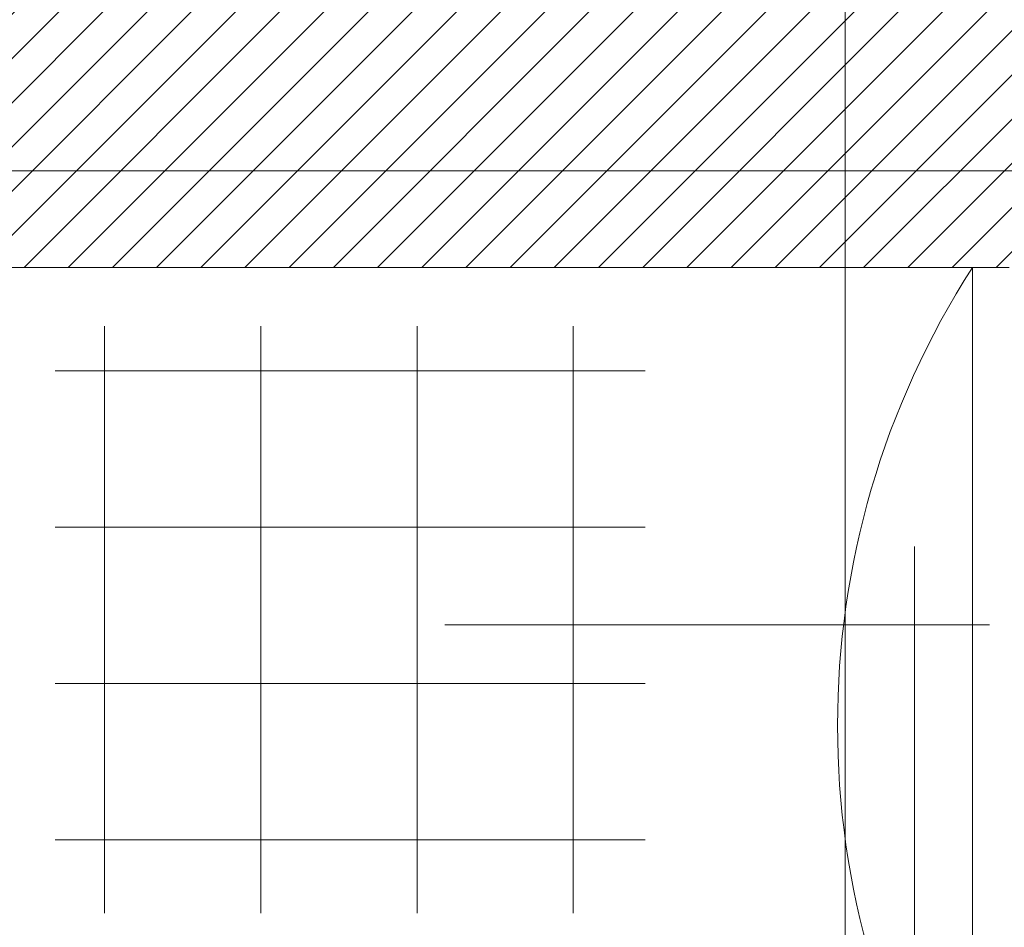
# Model space of a CAD drawing. Header units: millimetres. Extents: x -573548 to 674770, y -184010 to -47794.
# Tile 71 of 181: x 92327 to 94218, y -99935 to -98193. Entities that reach past the tile are written whole.
import ezdxf
from ezdxf.enums import TextEntityAlignment as Align

# ---------------------------------------------------------------- set-up
doc = ezdxf.new("R2010")
doc.units = ezdxf.units.MM
for name, color, linetype, lineweight in [('A.02 RZUT PIWNICY_is$0$0_Nr_pióra__12', 8, 'Continuous', 9), ('A.02 RZUT PIWNICY_is$0$DIM MALY_Nr_pióra__8', 8, 'Continuous', 9), ('A.02 RZUT PIWNICY_is$0$HATCH_Nr_pióra__18', 8, 'Continuous', 9), ('A.02 RZUT PIWNICY_is$0$podciagi_Nr_pióra__1', 8, 'Continuous', 9), ('A.02 RZUT PIWNICY_is$0$POSADZKI_Nr_pióra__18', 8, 'Continuous', 9), ('A.02 RZUT PIWNICY_is$0$Structural - Bearing_Nr_pióra__21', 8, 'Continuous', 9), ('A.02 RZUT PIWNICY_is$0$Structural - Grid', 8, 'Continuous', 9), ('A.02 RZUT PIWNICY_is$0$Structural - Grid_Nr_pióra__17', 8, 'Continuous', 9)]:
    doc.layers.add(name, color=color, linetype=linetype, lineweight=lineweight)
doc.styles.add('A.02 RZUT PIWNICY_is$0$STYL_AUTOMATYCZNY_1', font='arial.ttf')

# ---------------------------------------------------------------- blocks, each defined once
blk = doc.blocks.new('A.02 RZUT PIWNICY_is$0$Standardowy znacznik osi_4')
at = {"layer": 'A.02 RZUT PIWNICY_is$0$Structural - Grid_Nr_pióra__17'}
blk.add_line((1000, 0), (42868.7, 0), dxfattribs=at)
at = {"layer": 'A.02 RZUT PIWNICY_is$0$Structural - Grid_Nr_pióra__17', "style": 'A.02 RZUT PIWNICY_is$0$STYL_AUTOMATYCZNY_1'}
for tag, p in [('AC_MarkerText_1_0', (-250, -335)), ('AC_MarkerText_1_1', (44118.7, -335))]:
    blk.add_attdef(tag, text='', height=350, rotation=180, dxfattribs=at).set_placement(p, align=Align.TOP_CENTER)
blk = doc.blocks.new('A.02 RZUT PIWNICY_is')
at = {"layer": 'A.02 RZUT PIWNICY_is$0$HATCH_Nr_pióra__18'}
h = blk.add_hatch(dxfattribs=at)
h.set_pattern_fill('Common_Brick_0001', color=256, style=0, pattern_type=2)
h.set_pattern_definition([(45, (0, 0), (-42.426407, 42.426407), [])])
h.paths.add_polyline_path([(90073.4, -98148.1), (90073.4, -98428.1), (89933.4, -98428.1), (89933.4, -98161.4), (89933.4, -98148.1), (89372.3, -98148.1), (89357.3, -98658.1), (89457.3, -98658.1), (89457.3, -98766.1), (90367.3, -98766.1), (90367.3, -98668.1), (94952.3, -98668.1), (94952.3, -98158.1), (90332.4, -98158.1), (90332.4, -97048.1), (90202.4, -97048.1), (90202.4, -98148.1)])
at = {"layer": 'A.02 RZUT PIWNICY_is$0$0_Nr_pióra__12'}
for p, q in [((94615.9, -100330.7), (94615.9, -99203.9)), ((94759.5, -99353.9), (93714, -99353.9))]:
    blk.add_line(p, q, dxfattribs=at)
at = {"layer": 'A.02 RZUT PIWNICY_is$0$DIM MALY_Nr_pióra__8'}
blk.add_line((94482.4, -98043.8), (94482.4, -101105.4), dxfattribs=at)
at = {"layer": 'A.02 RZUT PIWNICY_is$0$podciagi_Nr_pióra__1'}
blk.add_line((94727.3, -98668.1), (94727.3, -100427.1), dxfattribs=at)
blk.add_arc((96088.6, -99547.6), 1620.7, 147.1348, 212.8652, dxfattribs=at)
at = {"layer": 'A.02 RZUT PIWNICY_is$0$POSADZKI_Nr_pióra__18'}
for p, q in [((93060.4, -98780.9), (93060.4, -99907.7)), ((93360.4, -98780.9), (93360.4, -99907.7)), ((93660.4, -98780.9), (93660.4, -99907.7)), ((93960.4, -98780.9), (93960.4, -99907.7)), ((92965.5, -98866.7), (94098.3, -98866.7)), ((92965.5, -99166.7), (94098.3, -99166.7)), ((92965.5, -99466.7), (94098.3, -99466.7)), ((92965.5, -99766.7), (94098.3, -99766.7))]:
    blk.add_line(p, q, dxfattribs=at)
at = {"layer": 'A.02 RZUT PIWNICY_is$0$Structural - Bearing_Nr_pióra__21'}
blk.add_line((90367.3, -98668.1), (94797.3, -98668.1), dxfattribs=at)
at = {"layer": 'A.02 RZUT PIWNICY_is$0$Structural - Grid', "zscale": 1000, "rotation": 180}
blk.add_blockref('A.02 RZUT PIWNICY_is$0$Standardowy znacznik osi_4', (121683.4, -98482.5), dxfattribs=at)

msp = doc.modelspace()

# ---------------------------------------------------------------- block references
at = {"ltscale": 10}
msp.add_blockref('A.02 RZUT PIWNICY_is', (-570.227, 0), dxfattribs=at)

doc.saveas('drawing.dxf')
